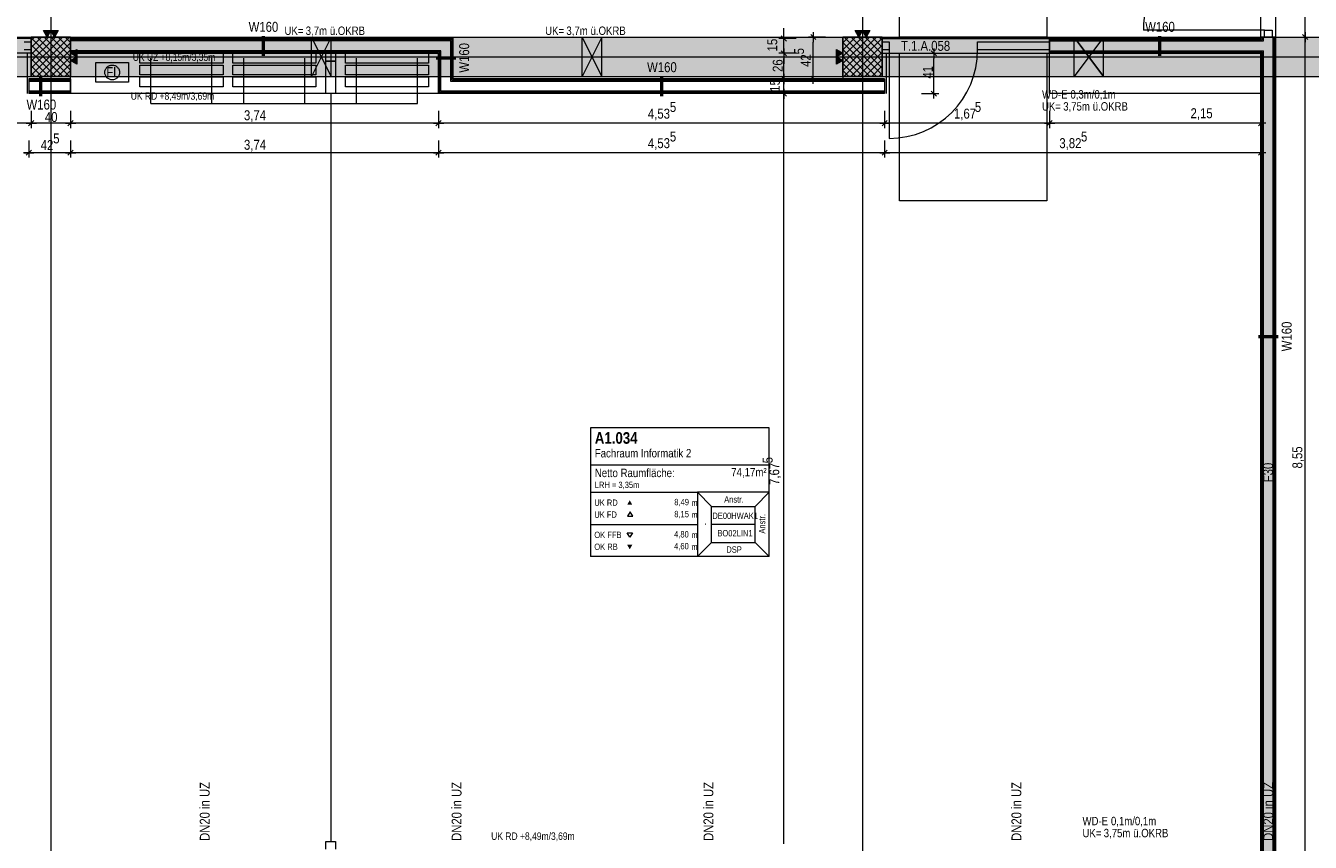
# Model space of a CAD drawing. Extents: x -620 to 300, y 62 to 1107.
# Tile 31 of 256: x -296 to -35, y 382 to 548. Entities that reach past the tile are written whole.
import ezdxf
from ezdxf.lldxf.tags import DXFTag

# ---------------------------------------------------------------- set-up
doc = ezdxf.new("R2010")
doc.units = 0
doc.layers.get('0').update_dxf_attribs({"lineweight": 35})
for name, color, linetype, lineweight, true_color in [('00 -Bauelemente -Dämmung innen', 7, 'Continuous', 9, 0xff7fe6), ('00 -Bauelemente -Gipskarton', 7, 'Continuous', 9, 0xff7fe6), ('00_Beschriftung UZ', 3, 'Continuous', 13, 0x00ff00), ('30 -33 Aussenwände- 3 Aussenstützen', 7, 'Continuous', 50, 0x0000dd), ('30 -34 Innenwände- 11 Durchbruch', 4, 'Continuous', 9, 0x00ffff), ('30 -34 Innenwände- 2 nichttragend', 7, 'Continuous', 18, 0xff7fe6), ('30 -34 Innenwände- 4 Türen_Fenster', 9, 'Continuous', 15, 0x808080), ('30 -35 Decken- 1 Konstruktion-Träger- Stahlbeton', 7, 'grob-A06G9FRA8I', 13, 0x33aa00), ('30 -38 konstruktive Einbauten-Mobile Trennwand', 7, 'Continuous', 9, 0x944cff), ('40 -47 Nutzungspez. Anlagen- 4 Feuerlöschanlagen', 7, 'Continuous', 9, 0xff7fff), ('60- 61 allgemeine Ausstattung- 1 Möbel', 7, 'Continuous', 9, 0x00cccc), ('70 -72 Beschriftung- 2 Beschriftung Bauteile', 7, 'Continuous', 9, 0x9999ff), ('70 -72 Beschriftung- 8 barrierefrei', 7, 'grob-A06G9FRA8I', 9, 0x888888), ('70 -75 Raumstempel- 1 Raumstempel', 1, 'Continuous', 50, 0xff0000), ('70 -76 Bemaßung- 2 Allgemein', 9, 'Continuous', 5, 0x808080), ('iwb_Schraffur_ F30_feuerhemmend', 7, 'Continuous', 13, 0xff6600)]:
    doc.layers.add(name, color=color, linetype=linetype, lineweight=lineweight, true_color=true_color)
for name, color, linetype, lineweight in [('70 -71 Achsen- 1 Gebäudeachsen', 7, 'STRICHPUNKT2-A06G9FR98I', 18), ('70 -75 Raumstempel- 3 Wandstempel', 7, 'Continuous', 50), ('Detailelementbeschriftung', 7, 'Continuous', 9), ('Keine', 7, 'Continuous', 9)]:
    doc.layers.add(name, color=color, linetype=linetype, lineweight=lineweight)
doc.layers.add('iwb_Schraffur_Unterzug', color=7, linetype='Continuous', lineweight=5, true_color=0xffffcc, plot=False)
doc.styles.get("Standard").update_dxf_attribs({"font": 'ARIALN.TTF'})
tags = doc.linetypes.add('grob-A06G9FRA8I', pattern=[14, 3, -8, 3]).pattern_tags.tags
tags[8:9] = [DXFTag(74, 4), DXFTag(75, 0), DXFTag(340, '0'), DXFTag(46, 0.0), DXFTag(50, 0.0), DXFTag(44, 0.0), DXFTag(45, 0.0)]
tags[6:7] = [DXFTag(74, 4), DXFTag(75, 0), DXFTag(340, '0'), DXFTag(46, 0.0), DXFTag(50, 0.0), DXFTag(44, 0.0), DXFTag(45, 0.0)]
tags[4:5] = [DXFTag(74, 4), DXFTag(75, 0), DXFTag(340, '0'), DXFTag(46, 0.0), DXFTag(50, 0.0), DXFTag(44, 0.0), DXFTag(45, 0.0)]
tags = doc.linetypes.add('STRICHPUNKT2-A06G9FR98I', pattern=[12.7, 6.35, -3.175, 0, -3.175]).pattern_tags.tags
tags[10:11] = [DXFTag(74, 4), DXFTag(75, 0), DXFTag(340, '0'), DXFTag(46, 0.0), DXFTag(50, 0.0), DXFTag(44, 0.0), DXFTag(45, 0.0)]
tags[8:9] = [DXFTag(74, 4), DXFTag(75, 0), DXFTag(340, '0'), DXFTag(46, 0.0), DXFTag(50, 0.0), DXFTag(44, 0.0), DXFTag(45, 0.0)]
tags[6:7] = [DXFTag(74, 4), DXFTag(75, 0), DXFTag(340, '0'), DXFTag(46, 0.0), DXFTag(50, 0.0), DXFTag(44, 0.0), DXFTag(45, 0.0)]
tags[4:5] = [DXFTag(74, 4), DXFTag(75, 0), DXFTag(340, '0'), DXFTag(46, 0.0), DXFTag(50, 0.0), DXFTag(44, 0.0), DXFTag(45, 0.0)]

# ---------------------------------------------------------------- blocks, each defined once
blk = doc.blocks.new('Referenz-A06G9FRB8I')
at = {"layer": '00 -Bauelemente -Dämmung innen', "color": 0, "linetype": 'Continuous', "ltscale": 0.13}
for p, q in [((-44.08, 545.75), (-44.08, 546.05)), ((-42.08, 545.75), (-42.08, 546.05)), ((-209.28, 545.25), (-286.58, 545.25)), ((-211.28, 543.25), (-286.58, 543.25)), ((-211.28, 535.05), (-211.28, 543.25)), ((-209.28, 537.05), (-209.28, 545.25)), ((-87.58, 545.25), (-44.08, 545.25)), ((-87.58, 543.25), (-44.08, 543.25)), ((-44.08, 545.25), (-44.08, 545.75)), ((-44.08, 375.05), (-44.08, 543.25)), ((-42.08, 375.05), (-42.08, 545.75)), ((-286.58, 537.05), (-295.08, 537.05)), ((-121.08, 537.05), (-209.28, 537.05)), ((-286.58, 535.05), (-295.08, 535.05)), ((-121.08, 535.05), (-211.28, 535.05))]:
    blk.add_line(p, q, dxfattribs=at)
at = {"layer": '00 -Bauelemente -Gipskarton', "color": 0, "linetype": 'Continuous', "ltscale": 0.13}
for p, q in [((-44.58, 545.75), (-44.58, 546.05)), ((-44.33, 545.75), (-44.33, 546.05)), ((-44.08, 545.75), (-44.08, 546.05)), ((-42.08, 545.75), (-42.08, 546.05)), ((-41.83, 545.75), (-41.83, 546.05)), ((-41.58, 545.75), (-41.58, 546.05)), ((-208.78, 545.75), (-286.58, 545.75)), ((-209.03, 545.5), (-286.58, 545.5)), ((-209.28, 545.25), (-286.58, 545.25)), ((-211.28, 543.25), (-286.58, 543.25)), ((-211.28, 535.05), (-211.28, 543.25)), ((-209.28, 537.05), (-209.28, 545.25)), ((-209.03, 537.3), (-209.03, 545.5)), ((-208.78, 537.55), (-208.78, 545.75)), ((-87.58, 545.75), (-44.58, 545.75)), ((-87.58, 545.5), (-44.33, 545.5)), ((-87.58, 545.25), (-44.08, 545.25)), ((-87.58, 543.25), (-44.08, 543.25)), ((-44.33, 545.5), (-44.33, 545.75)), ((-44.08, 545.25), (-44.08, 545.75)), ((-44.08, 375.05), (-44.08, 543.25)), ((-42.08, 375.05), (-42.08, 545.75)), ((-41.83, 375.05), (-41.83, 545.75)), ((-41.58, 375.05), (-41.58, 545.75)), ((-211.53, 543), (-286.58, 543)), ((-211.78, 542.75), (-286.58, 542.75)), ((-211.78, 534.55), (-211.78, 542.75)), ((-211.53, 534.8), (-211.53, 543)), ((-87.58, 543), (-44.33, 543)), ((-87.58, 542.75), (-44.58, 542.75)), ((-44.58, 375.05), (-44.58, 542.75)), ((-44.33, 375.05), (-44.33, 543)), ((-286.58, 537.55), (-295.08, 537.55)), ((-286.58, 537.3), (-295.08, 537.3)), ((-286.58, 537.05), (-295.08, 537.05)), ((-121.08, 537.05), (-209.28, 537.05)), ((-121.08, 537.3), (-209.03, 537.3)), ((-121.08, 537.55), (-208.78, 537.55)), ((-286.58, 535.05), (-295.08, 535.05)), ((-286.58, 534.8), (-295.08, 534.8)), ((-286.58, 534.55), (-295.08, 534.55)), ((-121.08, 534.55), (-211.78, 534.55)), ((-121.08, 534.8), (-211.53, 534.8)), ((-121.08, 535.05), (-211.28, 535.05))]:
    blk.add_line(p, q, dxfattribs=at)
at = {"layer": '30 -33 Aussenwände- 3 Aussenstützen', "color": 0, "lineweight": 9}
for p, q in [((-294.58, 545.36), (-293.88, 546.05)), ((-294.58, 543.95), (-292.47, 546.05)), ((-294.58, 542.53), (-291.06, 546.05)), ((-294.58, 541.12), (-289.64, 546.05)), ((-294.58, 539.7), (-288.23, 546.05)), ((-294.58, 538.29), (-286.81, 546.05)), ((-294.58, 545.87), (-286.76, 538.05)), ((-293.34, 546.05), (-286.58, 539.29)), ((-291.93, 546.05), (-286.58, 540.7)), ((-290.51, 546.05), (-286.58, 542.12)), ((-289.1, 546.05), (-286.58, 543.53)), ((-287.68, 546.05), (-286.58, 544.94)), ((-129.58, 544.9), (-128.42, 546.05)), ((-129.58, 543.48), (-127.01, 546.05)), ((-129.58, 542.07), (-125.59, 546.05)), ((-129.58, 540.66), (-124.18, 546.05)), ((-129.58, 539.24), (-122.76, 546.05)), ((-129.35, 538.05), (-121.58, 545.83)), ((-129.29, 546.05), (-121.58, 538.34)), ((-127.88, 546.05), (-121.58, 539.75)), ((-126.46, 546.05), (-121.58, 541.16)), ((-125.05, 546.05), (-121.58, 542.58)), ((-123.64, 546.05), (-121.58, 543.99)), ((-122.22, 546.05), (-121.58, 545.41)), ((-294.58, 544.46), (-288.17, 538.05)), ((-293.4, 538.05), (-286.58, 544.88)), ((-291.98, 538.05), (-286.58, 543.46)), ((-129.58, 544.92), (-122.71, 538.05)), ((-129.58, 543.51), (-124.12, 538.05)), ((-127.94, 538.05), (-121.58, 544.41)), ((-294.58, 543.04), (-289.58, 538.05)), ((-294.58, 541.63), (-291, 538.05)), ((-291.58, 542.05), (-289.58, 542.05)), ((-290.58, 543.05), (-290.58, 541.05)), ((-290.57, 538.05), (-286.58, 542.05)), ((-289.16, 538.05), (-286.58, 540.63)), ((-129.58, 542.09), (-125.53, 538.05)), ((-129.58, 540.68), (-126.95, 538.05)), ((-126.58, 542.05), (-124.58, 542.05)), ((-126.52, 538.05), (-121.58, 543)), ((-125.58, 543.05), (-125.58, 541.05)), ((-125.11, 538.05), (-121.58, 541.58)), ((-294.58, 540.22), (-292.41, 538.05)), ((-294.58, 538.8), (-293.83, 538.05)), ((-287.74, 538.05), (-286.58, 539.22)), ((-129.58, 539.27), (-128.36, 538.05)), ((-123.69, 538.05), (-121.58, 540.17)), ((-122.28, 538.05), (-121.58, 538.76))]:
    blk.add_line(p, q, dxfattribs=at)
at = {"layer": '30 -33 Aussenwände- 3 Aussenstützen', "color": 0, "linetype": 'Continuous', "lineweight": -2, "ltscale": 0.25}
for p, q in [((-286.58, 546.05), (-294.58, 546.05)), ((-294.58, 546.05), (-294.58, 538.05)), ((-286.58, 538.05), (-286.58, 546.05)), ((-121.58, 546.05), (-129.58, 546.05)), ((-129.58, 546.05), (-129.58, 538.05)), ((-121.58, 538.05), (-121.58, 546.05)), ((-294.58, 538.05), (-286.58, 538.05)), ((-129.58, 538.05), (-121.58, 538.05))]:
    blk.add_line(p, q, dxfattribs=at)
at = {"layer": '30 -34 Innenwände- 11 Durchbruch', "color": 0, "linetype": 'Continuous', "ltscale": 0.13}
for p, q in [((-237.58, 546.05), (-233.58, 546.05)), ((-233.58, 546.05), (-237.58, 538.05)), ((-233.58, 538.05), (-237.58, 546.05)), ((-237.58, 538.05), (-237.58, 546.05)), ((-237.58, 546.05), (-233.58, 538.05)), ((-233.58, 546.05), (-237.58, 538.05)), ((-233.58, 538.05), (-233.58, 546.05)), ((-182.58, 546.05), (-178.58, 546.05)), ((-178.58, 546.05), (-182.58, 538.05)), ((-178.58, 538.05), (-182.58, 546.05)), ((-182.58, 538.05), (-182.58, 546.05)), ((-182.58, 546.05), (-178.58, 538.05)), ((-178.58, 546.05), (-182.58, 538.05)), ((-178.58, 538.05), (-178.58, 546.05)), ((-82.58, 538.05), (-82.58, 546.05)), ((-82.58, 546.05), (-76.58, 538.05)), ((-76.58, 546.05), (-82.58, 538.05)), ((-82.58, 546.05), (-76.58, 546.05)), ((-76.58, 546.05), (-82.58, 538.05)), ((-76.58, 538.05), (-82.58, 546.05)), ((-76.58, 538.05), (-76.58, 546.05)), ((-237.58, 538.05), (-233.58, 538.05)), ((-182.58, 538.05), (-178.58, 538.05)), ((-82.58, 538.05), (-76.58, 538.05))]:
    blk.add_line(p, q, dxfattribs=at)
at = {"layer": '30 -34 Innenwände- 11 Durchbruch', "color": 0, "lineweight": 0}
for points in [[(-237.58, 538.05), (-237.58, 546.05), (-235.58, 542.05)], [(-233.58, 538.05), (-235.58, 542.05), (-233.58, 546.05)], [(-182.58, 538.05), (-182.58, 546.05), (-180.58, 542.05)], [(-178.58, 538.05), (-180.58, 542.05), (-178.58, 546.05)], [(-82.58, 538.05), (-82.58, 546.05), (-79.58, 542.05)], [(-76.58, 538.05), (-79.58, 542.05), (-76.58, 546.05)]]:
    blk.add_solid(points, dxfattribs=at)
at = {"layer": '30 -34 Innenwände- 2 nichttragend', "color": 0, "linetype": 'Continuous', "ltscale": 0.18}
for p, q in [((-44.33, 546.05), (-44.58, 546.05)), ((-44.33, 546.05), (-44.58, 546.05)), ((-44.58, 545.75), (-44.58, 546.05)), ((-44.08, 546.05), (-44.33, 546.05)), ((-41.58, 546.05), (-44.33, 546.05)), ((-42.08, 546.05), (-44.08, 546.05)), ((-41.83, 546.05), (-42.08, 546.05)), ((-41.58, 546.05), (-41.83, 546.05)), ((-41.58, 545.75), (-41.58, 546.05)), ((-294.58, 545.75), (-294.58, 543)), ((-294.58, 545.75), (-294.58, 545.5)), ((-294.58, 545.5), (-294.58, 545.25)), ((-294.58, 545.25), (-294.58, 543.25)), ((-294.58, 543.25), (-294.58, 543)), ((-208.78, 545.75), (-286.58, 545.75)), ((-208.78, 537.55), (-208.78, 545.75)), ((-121.58, 545.5), (-121.58, 545.75)), ((-121.58, 545.5), (-121.58, 545.75)), ((-121.58, 545.25), (-121.58, 545.5)), ((-121.58, 542.75), (-121.58, 545.5)), ((-121.58, 543.25), (-121.58, 545.25)), ((-121.58, 543), (-121.58, 543.25)), ((-87.58, 545.5), (-87.58, 545.75)), ((-87.58, 545.5), (-87.58, 545.75)), ((-87.58, 545.75), (-44.58, 545.75)), ((-87.58, 545.25), (-87.58, 545.5)), ((-87.58, 542.75), (-87.58, 545.5)), ((-87.58, 543.25), (-87.58, 545.25)), ((-87.58, 543), (-87.58, 543.25)), ((-41.58, 375.05), (-41.58, 545.75)), ((-295.38, 542.75), (-295.38, 534.55)), ((-294.58, 543), (-294.58, 542.75)), ((-294.58, 543), (-294.58, 542.75)), ((-211.78, 542.75), (-286.58, 542.75)), ((-211.78, 534.55), (-211.78, 542.75)), ((-121.58, 542.75), (-121.58, 543)), ((-120.78, 542.75), (-120.78, 534.55)), ((-87.58, 542.75), (-87.58, 543)), ((-87.58, 542.75), (-44.58, 542.75)), ((-44.58, 375.05), (-44.58, 542.75)), ((-295.08, 537.55), (-295.08, 534.55)), ((-286.58, 537.55), (-295.08, 537.55)), ((-286.58, 537.55), (-286.58, 534.55)), ((-121.08, 537.55), (-208.78, 537.55)), ((-121.08, 537.55), (-121.08, 534.55)), ((-286.58, 534.55), (-295.08, 534.55)), ((-121.08, 534.55), (-211.78, 534.55))]:
    blk.add_line(p, q, dxfattribs=at)
at = {"layer": '30 -34 Innenwände- 4 Türen_Fenster', "color": 0, "linetype": 'grob-A06G9FRA8I', "ltscale": 0.15}
for p, q in [((-44.58, 546.05), (-44.58, 598.05)), ((-41.58, 546.05), (-41.58, 598.05)), ((-43.88, 547.45), (-68.48, 547.45)), ((-294.58, 545.75), (-328.58, 545.75)), ((-121.58, 545.75), (-87.58, 545.75)), ((-120.18, 543.45), (-120.18, 525.45)), ((-294.58, 542.75), (-328.58, 542.75)), ((-121.58, 542.75), (-87.58, 542.75))]:
    blk.add_line(p, q, dxfattribs=at)
at = {"layer": '30 -34 Innenwände- 4 Türen_Fenster', "color": 0, "linetype": 'Continuous', "ltscale": 0.15}
for p, q in [((-43.88, 546.05), (-43.88, 547.45)), ((-43.88, 547.45), (-42.28, 547.45)), ((-42.28, 546.05), (-43.88, 546.05)), ((-42.28, 547.45), (-42.28, 546.05)), ((-295.98, 545.05), (-294.58, 545.05)), ((-294.58, 543.45), (-295.98, 543.45)), ((-294.58, 545.05), (-294.58, 543.45)), ((-121.58, 545.05), (-120.18, 545.05)), ((-121.58, 543.45), (-121.58, 545.05)), ((-120.18, 543.45), (-121.58, 543.45)), ((-120.18, 545.05), (-120.18, 543.45)), ((-102.18, 545.05), (-87.58, 545.05)), ((-102.18, 543.45), (-102.18, 545.05)), ((-87.58, 543.45), (-102.18, 543.45)), ((-87.58, 545.05), (-87.58, 543.45))]:
    blk.add_line(p, q, dxfattribs=at)
at = {"layer": '30 -34 Innenwände- 4 Türen_Fenster', "color": 0, "linetype": 'grob-A06G9FRA8I', "ltscale": 0.15}
for centre, major_axis in [((-43.88, 547.45), (0, 24.6)), ((-120.18, 543.45), (0, -18))]:
    blk.add_ellipse(centre, major_axis=major_axis, ratio=1, start_param=0, end_param=1.570796, dxfattribs=at)
at = {"layer": '30 -35 Decken- 1 Konstruktion-Träger- Stahlbeton', "color": 0}
for p, q in [((-451.58, 546.05), (35.42, 546.05)), ((-451.58, 538.05), (35.42, 538.05))]:
    blk.add_line(p, q, dxfattribs=at)
at = {"layer": '30 -38 konstruktive Einbauten-Mobile Trennwand', "color": 0, "linetype": 'Continuous', "ltscale": 0.13}
for p, q in [((-272.48, 542.75), (-255.58, 542.75)), ((-272.48, 540.75), (-272.48, 542.75)), ((-255.58, 540.75), (-272.48, 540.75)), ((-255.58, 542.75), (-255.58, 540.75)), ((-253.58, 542.75), (-236.68, 542.75)), ((-253.58, 540.75), (-253.58, 542.75)), ((-236.68, 540.75), (-253.58, 540.75)), ((-236.68, 542.75), (-236.68, 540.75)), ((-234.68, 542.75), (-232.68, 542.75)), ((-234.68, 541.15), (-234.68, 542.75)), ((-234.68, 534.55), (-234.68, 541.15)), ((-234.68, 541.15), (-232.68, 541.15)), ((-232.68, 541.15), (-234.68, 541.15)), ((-232.68, 542.75), (-232.68, 541.15)), ((-232.68, 541.15), (-232.68, 534.55)), ((-230.68, 542.75), (-213.78, 542.75)), ((-230.68, 540.75), (-230.68, 542.75)), ((-213.78, 540.75), (-230.68, 540.75)), ((-213.78, 542.75), (-213.78, 540.75)), ((-272.48, 540.35), (-255.58, 540.35)), ((-272.48, 538.35), (-272.48, 540.35)), ((-255.58, 538.35), (-272.48, 538.35)), ((-272.48, 537.95), (-255.58, 537.95)), ((-272.48, 535.95), (-272.48, 537.95)), ((-255.58, 540.35), (-255.58, 538.35)), ((-255.58, 537.95), (-255.58, 535.95)), ((-253.58, 540.35), (-236.68, 540.35)), ((-253.58, 538.35), (-253.58, 540.35)), ((-236.68, 538.35), (-253.58, 538.35)), ((-253.58, 537.95), (-236.68, 537.95)), ((-253.58, 535.95), (-253.58, 537.95)), ((-236.68, 540.35), (-236.68, 538.35)), ((-236.68, 537.95), (-236.68, 535.95)), ((-230.68, 540.35), (-213.78, 540.35)), ((-230.68, 538.35), (-230.68, 540.35)), ((-213.78, 538.35), (-230.68, 538.35)), ((-230.68, 537.95), (-213.78, 537.95)), ((-230.68, 535.95), (-230.68, 537.95)), ((-213.78, 540.35), (-213.78, 538.35)), ((-213.78, 537.95), (-213.78, 535.95)), ((-255.58, 535.95), (-272.48, 535.95)), ((-236.68, 535.95), (-253.58, 535.95)), ((-213.78, 535.95), (-230.68, 535.95)), ((-232.68, 534.55), (-234.68, 534.55)), ((-234.68, 382.65), (-232.68, 382.65)), ((-234.68, 381.05), (-234.68, 382.65)), ((-232.68, 382.65), (-232.68, 381.05))]:
    blk.add_line(p, q, dxfattribs=at)
at = {"layer": '30 -38 konstruktive Einbauten-Mobile Trennwand', "color": 0, "linetype": 'grob-A06G9FRA8I', "ltscale": 0.13}
for p, q in [((-270.23, 532.55), (-270.23, 541.75)), ((-257.82, 532.55), (-257.82, 541.75)), ((-251.33, 532.55), (-251.33, 541.75)), ((-238.92, 532.55), (-238.92, 541.75)), ((-228.43, 532.55), (-228.43, 541.75)), ((-216.02, 532.55), (-216.02, 541.75)), ((-233.68, 534.55), (-233.68, 382.65)), ((-270.23, 532.55), (-216.02, 532.55))]:
    blk.add_line(p, q, dxfattribs=at)
at = {"layer": '40 -47 Nutzungspez. Anlagen- 4 Feuerlöschanlagen', "color": 0, "linetype": 'Continuous', "ltscale": 0.13}
for p, q in [((-281.41, 540.85), (-274.81, 540.85)), ((-281.41, 536.85), (-281.41, 540.85)), ((-274.81, 540.85), (-274.81, 536.85)), ((-279.61, 538.85), (-279.6, 539)), ((-279.6, 538.71), (-279.61, 538.85)), ((-279.6, 539), (-279.58, 539.15)), ((-279.58, 538.56), (-279.6, 538.71)), ((-279.58, 539.15), (-279.54, 539.29)), ((-279.54, 538.42), (-279.58, 538.56)), ((-279.54, 539.29), (-279.49, 539.43)), ((-279.49, 538.28), (-279.54, 538.42)), ((-279.49, 539.43), (-279.43, 539.56)), ((-279.43, 538.15), (-279.49, 538.28)), ((-279.43, 539.56), (-279.35, 539.69)), ((-279.35, 538.02), (-279.43, 538.15)), ((-279.35, 539.69), (-279.26, 539.8)), ((-279.26, 537.9), (-279.35, 538.02)), ((-279.26, 539.8), (-279.17, 539.91)), ((-279.17, 539.91), (-279.06, 540.01)), ((-279.06, 540.01), (-278.94, 540.1)), ((-278.94, 540.1), (-278.81, 540.18)), ((-278.81, 540.18), (-278.68, 540.24)), ((-278.68, 540.24), (-278.54, 540.29)), ((-278.54, 540.29), (-278.4, 540.32)), ((-278.4, 540.32), (-278.25, 540.35)), ((-278.25, 540.35), (-278.11, 540.35)), ((-278.11, 540.35), (-277.96, 540.35)), ((-277.96, 540.35), (-277.81, 540.32)), ((-277.81, 540.32), (-277.67, 540.29)), ((-277.67, 540.29), (-277.53, 540.24)), ((-277.53, 540.24), (-277.4, 540.18)), ((-277.4, 540.18), (-277.27, 540.1)), ((-277.27, 540.1), (-277.15, 540.01)), ((-277.15, 540.01), (-277.04, 539.91)), ((-277.04, 539.91), (-276.95, 539.8)), ((-276.95, 539.8), (-276.86, 539.69)), ((-276.86, 538.02), (-276.95, 537.9)), ((-276.86, 539.69), (-276.78, 539.56)), ((-276.78, 538.15), (-276.86, 538.02)), ((-276.78, 539.56), (-276.72, 539.43)), ((-276.72, 538.28), (-276.78, 538.15)), ((-276.72, 539.43), (-276.67, 539.29)), ((-276.67, 538.42), (-276.72, 538.28)), ((-276.67, 539.29), (-276.63, 539.15)), ((-276.63, 538.56), (-276.67, 538.42)), ((-276.63, 539.15), (-276.61, 539)), ((-276.61, 538.71), (-276.63, 538.56)), ((-276.61, 539), (-276.61, 538.85)), ((-276.61, 538.85), (-276.61, 538.71)), ((-274.81, 536.85), (-281.41, 536.85)), ((-279.17, 537.79), (-279.26, 537.9)), ((-279.06, 537.69), (-279.17, 537.79)), ((-278.94, 537.61), (-279.06, 537.69)), ((-278.81, 537.53), (-278.94, 537.61)), ((-278.68, 537.47), (-278.81, 537.53)), ((-278.54, 537.42), (-278.68, 537.47)), ((-278.4, 537.38), (-278.54, 537.42)), ((-278.25, 537.36), (-278.4, 537.38)), ((-278.11, 537.35), (-278.25, 537.36)), ((-277.96, 537.36), (-278.11, 537.35)), ((-277.81, 537.38), (-277.96, 537.36)), ((-277.67, 537.42), (-277.81, 537.38)), ((-277.53, 537.47), (-277.67, 537.42)), ((-277.4, 537.53), (-277.53, 537.47)), ((-277.27, 537.61), (-277.4, 537.53)), ((-277.15, 537.69), (-277.27, 537.61)), ((-277.04, 537.79), (-277.15, 537.69)), ((-276.95, 537.9), (-277.04, 537.79))]:
    blk.add_line(p, q, dxfattribs=at)
at = {"layer": '60- 61 allgemeine Ausstattung- 1 Möbel', "color": 0, "linetype": 'Continuous', "ltscale": 0.13}
for p, q in [((-208.78, 546.05), (-129.58, 546.05)), ((-208.78, 537.55), (-208.78, 546.05)), ((-129.58, 546.05), (-129.58, 537.55)), ((-286.58, 542.75), (-211.78, 542.75)), ((-286.58, 534.55), (-286.58, 542.75)), ((-211.78, 542.75), (-211.78, 534.55)), ((-87.58, 542.75), (-44.58, 542.75)), ((-87.58, 534.55), (-87.58, 542.75)), ((-44.58, 542.75), (-44.58, 534.55)), ((-129.58, 537.55), (-208.78, 537.55)), ((-211.78, 534.55), (-286.58, 534.55)), ((-44.58, 534.55), (-87.58, 534.55))]:
    blk.add_line(p, q, dxfattribs=at)
at = {"layer": '70 -71 Achsen- 1 Gebäudeachsen', "color": 0, "linetype": 'STRICHPUNKT2-A06G9FR98I', "ltscale": 0.18}
for p, q in [((-290.58, 1076.99), (-290.58, 77.55)), ((-125.58, 1076.99), (-125.58, 77.55)), ((-538.63, 542.05), (75.97, 542.05))]:
    blk.add_line(p, q, dxfattribs=at)
at = {"layer": '70 -72 Beschriftung- 2 Beschriftung Bauteile', "color": 0}
for p, q in [((-291.33, 546.05), (-292.08, 547.35)), ((-292.08, 547.35), (-290.58, 547.35)), ((-290.58, 547.35), (-291.33, 546.05)), ((-289.83, 546.05), (-290.58, 547.35)), ((-290.58, 547.35), (-289.08, 547.35)), ((-289.08, 547.35), (-289.83, 546.05)), ((-126.33, 546.05), (-127.08, 547.35)), ((-127.08, 547.35), (-125.58, 547.35)), ((-125.58, 547.35), (-126.33, 546.05)), ((-124.83, 546.05), (-125.58, 547.35)), ((-125.58, 547.35), (-124.08, 547.35)), ((-124.08, 547.35), (-124.83, 546.05)), ((-286.58, 542.8), (-285.28, 543.55)), ((-285.28, 543.55), (-285.28, 542.05)), ((-130.87, 543.55), (-129.58, 542.8)), ((-130.87, 542.05), (-130.87, 543.55)), ((-285.28, 542.05), (-286.58, 542.8)), ((-286.58, 541.3), (-285.28, 542.05)), ((-285.28, 540.55), (-286.58, 541.3)), ((-285.28, 542.05), (-285.28, 540.55)), ((-129.58, 542.8), (-130.87, 542.05)), ((-130.87, 542.05), (-129.58, 541.3)), ((-130.87, 540.55), (-130.87, 542.05)), ((-129.58, 541.3), (-130.87, 540.55))]:
    blk.add_line(p, q, dxfattribs=at)
at = {"layer": '70 -72 Beschriftung- 2 Beschriftung Bauteile', "color": 0, "lineweight": 0}
for points in [[(-291.33, 546.05), (-292.08, 547.35), (-291.33, 547.35)], [(-291.33, 546.05), (-291.33, 547.35), (-290.58, 547.35)], [(-289.83, 546.05), (-290.58, 547.35), (-289.83, 547.35)], [(-289.83, 546.05), (-289.83, 547.35), (-289.08, 547.35)], [(-126.33, 546.05), (-127.08, 547.35), (-126.33, 547.35)], [(-126.33, 546.05), (-126.33, 547.35), (-125.58, 547.35)], [(-124.83, 546.05), (-125.58, 547.35), (-124.83, 547.35)], [(-124.83, 546.05), (-124.83, 547.35), (-124.08, 547.35)], [(-285.28, 542.05), (-286.58, 542.8), (-285.28, 543.55)], [(-130.87, 542.05), (-130.87, 543.55), (-129.58, 542.8)], [(-285.28, 540.55), (-286.58, 541.3), (-285.28, 542.05)], [(-130.87, 540.55), (-130.87, 542.05), (-129.58, 541.3)]]:
    blk.add_solid(points, dxfattribs=at)
at = {"layer": '70 -72 Beschriftung- 8 barrierefrei', "color": 0, "linetype": 'grob-A06G9FRA8I', "ltscale": 0.13}
for p, q in [((-118.08, 546.05), (-118.08, 576.05)), ((-88.08, 576.05), (-88.08, 546.05)), ((-88.08, 546.05), (-118.08, 546.05)), ((-118.08, 542.75), (-88.08, 542.75)), ((-118.08, 512.75), (-118.08, 542.75)), ((-88.08, 542.75), (-88.08, 512.75)), ((-88.08, 512.75), (-118.08, 512.75))]:
    blk.add_line(p, q, dxfattribs=at)
at = {"layer": '70 -75 Raumstempel- 1 Raumstempel', "color": 0, "lineweight": 9}
for p, q in [((-180.86, 466.64), (-180.86, 440.5)), ((-144.54, 466.64), (-180.86, 466.64)), ((-144.54, 440.5), (-144.54, 466.64)), ((-144.54, 459.04), (-180.86, 459.04)), ((-180.86, 453.57), (-159.13, 453.57)), ((-156.25, 450.67), (-159.13, 453.57)), ((-144.54, 453.57), (-159.13, 453.57)), ((-159.13, 453.57), (-159.13, 440.5)), ((-147.42, 450.67), (-144.54, 453.57)), ((-172.83, 449.61), (-173.35, 448.7)), ((-172.3, 448.7), (-172.83, 449.61)), ((-156.25, 443.39), (-156.25, 450.67)), ((-156.25, 450.67), (-147.42, 450.67)), ((-147.42, 443.39), (-147.42, 450.67)), ((-180.86, 447.03), (-159.13, 447.03)), ((-173.35, 448.7), (-172.3, 448.7)), ((-147.42, 447.03), (-156.25, 447.03)), ((-172.9, 444.43), (-173.42, 445.33)), ((-173.42, 445.33), (-172.37, 445.33)), ((-172.37, 445.33), (-172.9, 444.43)), ((-156.25, 443.39), (-159.13, 440.5)), ((-156.25, 443.39), (-147.42, 443.39)), ((-147.42, 443.39), (-144.54, 440.5)), ((-144.54, 440.5), (-180.86, 440.5))]:
    blk.add_line(p, q, dxfattribs=at)
at = {"layer": '70 -75 Raumstempel- 1 Raumstempel', "color": 0, "lineweight": 0}
for points in [[(-172.37, 451.02), (-172.9, 451.93), (-173.42, 451.02)], [(-172.37, 442.89), (-172.9, 441.99), (-173.42, 442.89)]]:
    blk.add_solid(points, dxfattribs=at)
at = {"layer": '70 -75 Raumstempel- 3 Wandstempel', "color": 0, "linetype": 'Continuous', "ltscale": 0.5}
for p, q in [((-247.43, 546.25), (-247.43, 542.25)), ((-65.18, 546.25), (-65.18, 542.25)), ((-208.28, 541.75), (-212.28, 541.75)), ((-292.58, 534.05), (-292.58, 538.05)), ((-166.43, 538.05), (-166.43, 534.05)), ((-41.08, 485.15), (-45.08, 485.15))]:
    blk.add_line(p, q, dxfattribs=at)
at = {"layer": '70 -76 Bemaßung- 2 Allgemein', "color": 0, "linetype": 'Continuous', "ltscale": 0.13}
for p, q in [((-35.58, 547.11), (-35.58, 596.99)), ((-141.58, 546.81), (-141.58, 547.87)), ((-141.58, 544.75), (-141.58, 546.81)), ((-133.08, 546.05), (-136.58, 546.05)), ((-135.58, 547.05), (-135.58, 544.99)), ((-38.08, 546.05), (-34.58, 546.05)), ((-38.08, 546.05), (-34.58, 546.05)), ((-35.58, 545.05), (-35.58, 547.11)), ((-35.58, 547.05), (-35.58, 544.99)), ((-139.08, 545.75), (-142.58, 545.75)), ((-141.58, 542.75), (-141.58, 545.75)), ((-141.58, 543.75), (-141.58, 541.69)), ((-141.58, 543.75), (-141.58, 541.69)), ((-135.58, 538.61), (-135.58, 544.99)), ((-111.08, 543.75), (-111.08, 541.69)), ((-35.58, 376.11), (-35.58, 544.99)), ((-139.08, 542.75), (-142.58, 542.75)), ((-139.08, 542.75), (-142.58, 542.75)), ((-141.58, 538.61), (-141.58, 541.69)), ((-141.58, 541.69), (-141.58, 540.63)), ((-113.58, 542.75), (-110.08, 542.75)), ((-111.08, 535.61), (-111.08, 541.69)), ((-141.58, 536.55), (-141.58, 538.61)), ((-141.58, 538.55), (-141.58, 536.49)), ((-135.58, 536.55), (-135.58, 538.61)), ((-139.08, 537.55), (-142.58, 537.55)), ((-139.08, 537.55), (-142.58, 537.55)), ((-141.58, 535.61), (-141.58, 536.49)), ((-141.58, 533.55), (-141.58, 535.61)), ((-141.58, 535.55), (-141.58, 533.49)), ((-133.08, 537.55), (-136.58, 537.55)), ((-111.08, 533.55), (-111.08, 535.61)), ((-139.08, 534.55), (-142.58, 534.55)), ((-139.08, 534.55), (-142.58, 534.55)), ((-141.58, 382.11), (-141.58, 533.49)), ((-113.58, 534.55), (-110.08, 534.55)), ((-294.58, 531.05), (-294.58, 527.55)), ((-294.58, 531.05), (-294.58, 527.55)), ((-286.58, 531.05), (-286.58, 527.55)), ((-286.58, 531.05), (-286.58, 527.55)), ((-211.78, 531.05), (-211.78, 527.55)), ((-211.78, 531.05), (-211.78, 527.55)), ((-121.08, 531.05), (-121.08, 527.55)), ((-121.08, 531.05), (-121.08, 527.55)), ((-87.58, 531.05), (-87.58, 527.55)), ((-87.58, 531.05), (-87.58, 527.55)), ((-44.58, 531.05), (-44.58, 527.55)), ((-295.64, 528.55), (-327.52, 528.55)), ((-293.58, 528.55), (-295.64, 528.55)), ((-295.58, 528.55), (-293.52, 528.55)), ((-287.64, 528.55), (-293.52, 528.55)), ((-285.58, 528.55), (-287.64, 528.55)), ((-287.58, 528.55), (-285.52, 528.55)), ((-212.84, 528.55), (-285.52, 528.55)), ((-210.78, 528.55), (-212.84, 528.55)), ((-212.78, 528.55), (-210.72, 528.55)), ((-122.14, 528.55), (-210.72, 528.55)), ((-120.08, 528.55), (-122.14, 528.55)), ((-122.08, 528.55), (-120.02, 528.55)), ((-88.64, 528.55), (-120.02, 528.55)), ((-86.58, 528.55), (-88.64, 528.55)), ((-88.58, 528.55), (-86.52, 528.55)), ((-45.64, 528.55), (-86.52, 528.55)), ((-43.58, 528.55), (-45.64, 528.55)), ((-295.08, 525.05), (-295.08, 521.55)), ((-295.08, 525.05), (-295.08, 521.55)), ((-286.58, 525.05), (-286.58, 521.55)), ((-286.58, 525.05), (-286.58, 521.55)), ((-211.78, 525.05), (-211.78, 521.55)), ((-211.78, 525.05), (-211.78, 521.55)), ((-121.08, 525.05), (-121.08, 521.55)), ((-121.08, 525.05), (-121.08, 521.55)), ((-44.58, 525.05), (-44.58, 521.55)), ((-294.08, 522.55), (-296.14, 522.55)), ((-296.08, 522.55), (-294.02, 522.55)), ((-287.64, 522.55), (-294.02, 522.55)), ((-285.58, 522.55), (-287.64, 522.55)), ((-287.58, 522.55), (-285.52, 522.55)), ((-212.84, 522.55), (-285.52, 522.55)), ((-210.78, 522.55), (-212.84, 522.55)), ((-212.78, 522.55), (-210.72, 522.55)), ((-122.14, 522.55), (-210.72, 522.55)), ((-120.08, 522.55), (-122.14, 522.55)), ((-122.08, 522.55), (-120.02, 522.55)), ((-45.64, 522.55), (-120.02, 522.55)), ((-43.58, 522.55), (-45.64, 522.55))]:
    blk.add_line(p, q, dxfattribs=at)
at = {"layer": '70 -76 Bemaßung- 2 Allgemein', "color": 0, "linetype": 'Continuous', "lineweight": 20, "ltscale": 0.2}
for p, q in [((-141.04, 545.22), (-142.11, 546.28)), ((-136.11, 546.58), (-135.04, 545.52)), ((-35.04, 545.52), (-36.11, 546.58)), ((-36.11, 546.58), (-35.04, 545.52)), ((-142.11, 543.28), (-141.04, 542.22)), ((-142.11, 543.28), (-141.04, 542.22)), ((-111.61, 543.28), (-110.54, 542.22)), ((-141.04, 537.02), (-142.11, 538.08)), ((-142.11, 538.08), (-141.04, 537.02)), ((-135.04, 537.02), (-136.11, 538.08)), ((-142.11, 535.08), (-141.04, 534.02)), ((-141.04, 534.02), (-142.11, 535.08)), ((-110.54, 534.02), (-111.61, 535.08)), ((-295.11, 528.02), (-294.04, 529.08)), ((-294.04, 529.08), (-295.11, 528.02)), ((-286.04, 529.08), (-287.11, 528.02)), ((-287.11, 528.02), (-286.04, 529.08)), ((-212.31, 528.02), (-211.24, 529.08)), ((-211.24, 529.08), (-212.31, 528.02)), ((-121.61, 528.02), (-120.54, 529.08)), ((-120.54, 529.08), (-121.61, 528.02)), ((-87.04, 529.08), (-88.11, 528.02)), ((-88.11, 528.02), (-87.04, 529.08)), ((-44.04, 529.08), (-45.11, 528.02)), ((-294.54, 523.08), (-295.61, 522.02)), ((-295.61, 522.02), (-294.54, 523.08)), ((-286.04, 523.08), (-287.11, 522.02)), ((-287.11, 522.02), (-286.04, 523.08)), ((-211.24, 523.08), (-212.31, 522.02)), ((-212.31, 522.02), (-211.24, 523.08)), ((-121.61, 522.02), (-120.54, 523.08)), ((-120.54, 523.08), (-121.61, 522.02)), ((-44.04, 523.08), (-45.11, 522.02))]:
    blk.add_line(p, q, dxfattribs=at)
at = {"layer": '00_Beschriftung UZ', "color": 0, "linetype": 'ByBlock', "lineweight": 5, "ltscale": 0.13, "char_height": 1.5103, "attachment_point": 1}
for s, insert in [('{\\fArial Narrow;UK UZ +8,15m/3,35m}', (-273.93, 542.72)), ('{\\fArial Narrow;UK RD +8,49m/3,69m}', (-274.34, 534.83)), ('{\\fArial Narrow;UK RD +8,49m/3,69m}', (-201.07, 384.46))]:
    blk.add_mtext(s, dxfattribs=dict(at, insert=insert))
at = {"layer": '30 -34 Innenwände- 11 Durchbruch', "color": 0, "linetype": 'Continuous', "ltscale": 0.13, "char_height": 1.7, "attachment_point": 1}
for s, insert in [('{\\fArial Narrow;UK=}', (-243.08, 548.18)), ('{\\fArial Narrow;3,7m}', (-238.77, 548.18)), ('{\\fArial Narrow;ü.OKRB}', (-233.86, 548.18)), ('{\\fArial Narrow;UK=}', (-190.09, 548.18)), ('{\\fArial Narrow;3,7m}', (-185.78, 548.18)), ('{\\fArial Narrow;ü.OKRB}', (-180.86, 548.18)), ('{\\fArial Narrow;0,3m/0,1m}', (-83.31, 535.25)), ('{\\fArial Narrow;WD-E}', (-89.09, 535.25)), ('{\\fArial Narrow;UK=}', (-89.09, 532.81)), ('{\\fArial Narrow;3,75m}', (-84.78, 532.81)), ('{\\fArial Narrow;ü.OKRB}', (-78.78, 532.81)), ('{\\fArial Narrow;WD-E}', (-80.86, 387.62)), ('{\\fArial Narrow;0,1m/0,1m}', (-75.08, 387.62)), ('{\\fArial Narrow;UK=}', (-80.86, 385.18)), ('{\\fArial Narrow;3,75m}', (-76.55, 385.18)), ('{\\fArial Narrow;ü.OKRB}', (-70.55, 385.18))]:
    blk.add_mtext(s, dxfattribs=dict(at, insert=insert))
at = {"layer": '40 -47 Nutzungspez. Anlagen- 4 Feuerlöschanlagen', "color": 0, "linetype": 'Continuous', "ltscale": 0.13, "insert": (-279.31, 539.94), "char_height": 2.0138, "attachment_point": 1}
blk.add_mtext('{\\fArial Narrow;FL}', dxfattribs=at)
at = {"layer": '70 -75 Raumstempel- 1 Raumstempel', "color": 0, "linetype": 'Continuous', "ltscale": 0.5, "attachment_point": 1}
for s, insert, char_height, rotation in [('{\\fArial Narrow|b1|i0;A1.034}', (-180, 465.78), 2.3536, 0), ('{\\fArial Narrow;Fachraum Informatik 2}', (-180, 462.36), 1.7117, 0), ('{\\fArial Narrow;Netto Raumfläche:}', (-180, 458.36), 1.7117, 0), ('{\\fArial Narrow;74,17m²}', (-152.27, 458.51), 1.7117, 0), ('{\\fArial Narrow;LRH = 3,35m}', (-180, 455.71), 1.2838, 0), ('{\\fArial Narrow;UK RD}', (-180.1, 452.1), 1.2838, 0), ('{\\fArial Narrow;8,49}', (-163.84, 452.22), 1.2838, 0), ('{\\fArial Narrow;m}', (-160.38, 452.09), 1.2838, 0), ('{\\fArial Narrow;Anstr.}', (-153.7, 452.75), 1.2838, 0), ('{\\fArial Narrow;UK FD}', (-180.1, 449.67), 1.2838, 0), ('{\\fArial Narrow;8,15}', (-163.84, 449.78), 1.2838, 0), ('{\\fArial Narrow;m}', (-160.38, 449.66), 1.2838, 0), ('{\\fArial Narrow;DE00HWAK1}', (-156.1, 449.43), 1.2838, 0), ('{\\fArial Narrow;Anstr.}', (-146.64, 445.17), 1.2838, 90), ('{\\fArial Narrow;-}', (-158.34, 446.83), 1.2838, 90), ('{\\fArial Narrow;OK FFB}', (-180.1, 445.55), 1.2838, 0), ('{\\fArial Narrow;4,80}', (-163.88, 445.67), 1.2838, 0), ('{\\fArial Narrow;m}', (-160.38, 445.55), 1.2838, 0), ('{\\fArial Narrow;BO02LIN1}', (-155.08, 445.89), 1.2838, 0), ('{\\fArial Narrow;OK RB}', (-180.1, 443.14), 1.2838, 0), ('{\\fArial Narrow;4,60}', (-163.88, 443.26), 1.2838, 0), ('{\\fArial Narrow;m}', (-160.38, 443.14), 1.2838, 0), ('{\\fArial Narrow;DSP}', (-153.26, 442.57), 1.2838, 0)]:
    blk.add_mtext(s, dxfattribs=dict(at, insert=insert, char_height=char_height, rotation=rotation))
at = {"layer": '70 -75 Raumstempel- 3 Wandstempel', "color": 0, "linetype": 'Continuous', "ltscale": 0.5, "char_height": 2.0138, "attachment_point": 1}
for insert in [(-250.37, 549.13), (-68.12, 549.13), (-169.37, 540.93), (-295.52, 533.34)]:
    blk.add_mtext('{\\fArial Narrow;W160}', dxfattribs=dict(at, insert=insert))
at = {"layer": '70 -75 Raumstempel- 3 Wandstempel', "color": 0, "linetype": 'Continuous', "ltscale": 0.5, "char_height": 2.0138, "attachment_point": 1, "rotation": 90}
for s, insert in [('{\\fArial Narrow;W160}', (-207.56, 538.81)), ('{\\fArial Narrow;W160}', (-40.36, 482.21)), ('{\\fArial Narrow;F30}', (-44.15, 455.6))]:
    blk.add_mtext(s, dxfattribs=dict(at, insert=insert))
at = {"layer": '70 -76 Bemaßung- 2 Allgemein', "color": 0, "linetype": 'Continuous', "ltscale": 0.13, "char_height": 2.0138, "attachment_point": 1, "rotation": 90}
for s, insert in [('{\\fArial Narrow;15}', (-144.93, 543.14)), ('{\\fArial Narrow;5}', (-139.49, 542.53)), ('{\\fArial Narrow;26}', (-143.83, 538.96)), ('{\\fArial Narrow;42}', (-138.14, 539.99)), ('{\\fArial Narrow;41}', (-113.29, 537.6)), ('{\\fArial Narrow;15}', (-144.42, 534.94)), ('{\\fArial Narrow;8,55}', (-38.19, 458.4)), ('{\\fArial Narrow;5}', (-145.87, 459.45)), ('{\\fArial Narrow;7,67}', (-144.53, 455.06))]:
    blk.add_mtext(s, dxfattribs=dict(at, insert=insert))
at = {"layer": '70 -76 Bemaßung- 2 Allgemein', "color": 0, "linetype": 'Continuous', "ltscale": 0.13, "char_height": 2.0138, "attachment_point": 1}
for s, insert in [('{\\fArial Narrow;5}', (-164.74, 532.85)), ('{\\fArial Narrow;5}', (-102.75, 532.85)), ('{\\fArial Narrow;40}', (-291.79, 530.8)), ('{\\fArial Narrow;3,74}', (-251.32, 531.17)), ('{\\fArial Narrow;4,53}', (-169.21, 531.5)), ('{\\fArial Narrow;1,67}', (-106.99, 531.5)), ('{\\fArial Narrow;2,15}', (-58.9, 531.58)), ('{\\fArial Narrow;42}', (-292.64, 525.12)), ('{\\fArial Narrow;5}', (-290.1, 526.46)), ('{\\fArial Narrow;3,74}', (-251.32, 525.17)), ('{\\fArial Narrow;4,53}', (-169.21, 525.5)), ('{\\fArial Narrow;5}', (-164.74, 526.85)), ('{\\fArial Narrow;3,82}', (-85.57, 525.5)), ('{\\fArial Narrow;5}', (-81.17, 526.85))]:
    blk.add_mtext(s, dxfattribs=dict(at, insert=insert))
at = {"layer": 'Keine', "color": 0, "linetype": 'Continuous', "ltscale": 0.13, "insert": (-117.77, 545.27), "char_height": 2.0138, "attachment_point": 1}
blk.add_mtext('{\\fArial Narrow;T.1.A.058}', dxfattribs=at)
blk = doc.blocks.new('Referenz-A06G9FRD8I')
at = {"layer": 'iwb_Schraffur_ F30_feuerhemmend', "linetype": 'Continuous', "ltscale": 0.13}
blk.add_hatch(color=256, dxfattribs=at).paths.add_polyline_path([(-44.57, 375.05), (-44.57, 546.05), (-41.58, 546.05), (-41.58, 375.05), (-41.88, 375.05), (-41.88, 369.95), (-44.28, 369.95), (-44.28, 375.05)])
at = {"layer": 'iwb_Schraffur_Unterzug', "linetype": 'Continuous', "ltscale": 0.13}
for points in [[(46.52, 546.05), (46.52, 538.05), (-451.58, 538.05)], [(46.52, 546.05), (-451.58, 538.05), (-451.58, 546.05)], [(46.52, 546.05), (-451.58, 546.05), (75.97, 546.05)]]:
    blk.add_solid(points, dxfattribs=at)
blk = doc.blocks.new('Einzeiliger Text-A06G9FWT8I')
at = {"color": 0, "lineweight": -2, "insert": (-44.1, 382.74), "char_height": 2, "attachment_point": 1, "rotation": 90}
blk.add_mtext('{\\fArial Narrow;DN20 in UZ}', dxfattribs=at)
blk = doc.blocks.new('Einzeiliger Text-A06G9FX58I')
at = {"color": 0, "lineweight": -2, "insert": (-95.3, 382.74), "char_height": 2, "attachment_point": 1, "rotation": 90}
blk.add_mtext('{\\fArial Narrow;DN20 in UZ}', dxfattribs=at)
blk = doc.blocks.new('Einzeiliger Text-A06G9FXH8I')
at = {"color": 0, "lineweight": -2, "insert": (-209.1, 382.74), "char_height": 2, "attachment_point": 1, "rotation": 90}
blk.add_mtext('{\\fArial Narrow;DN20 in UZ}', dxfattribs=at)
blk = doc.blocks.new('Einzeiliger Text-A06G9FXL8I')
at = {"color": 0, "lineweight": -2, "insert": (-157.9, 382.74), "char_height": 2, "attachment_point": 1, "rotation": 90}
blk.add_mtext('{\\fArial Narrow;DN20 in UZ}', dxfattribs=at)
blk = doc.blocks.new('Einzeiliger Text-A06G9FXT8I')
at = {"color": 0, "lineweight": -2, "insert": (-260.3, 382.74), "char_height": 2, "attachment_point": 1, "rotation": 90}
blk.add_mtext('{\\fArial Narrow;DN20 in UZ}', dxfattribs=at)

msp = doc.modelspace()

# ---------------------------------------------------------------- block references
at = {"color": 8, "lineweight": 25, "ltscale": 0.25, "true_color": 0x808080}
for name in ['Referenz-A06G9FRB8I', 'Referenz-A06G9FRD8I']:
    msp.add_blockref(name, (0, 0), dxfattribs=at)
at = {"layer": 'Detailelementbeschriftung', "ltscale": 0.13}
for name in ['Einzeiliger Text-A06G9FXT8I', 'Einzeiliger Text-A06G9FXH8I', 'Einzeiliger Text-A06G9FXL8I', 'Einzeiliger Text-A06G9FX58I', 'Einzeiliger Text-A06G9FWT8I']:
    msp.add_blockref(name, (0, 0), dxfattribs=at)

doc.saveas('drawing.dxf')
